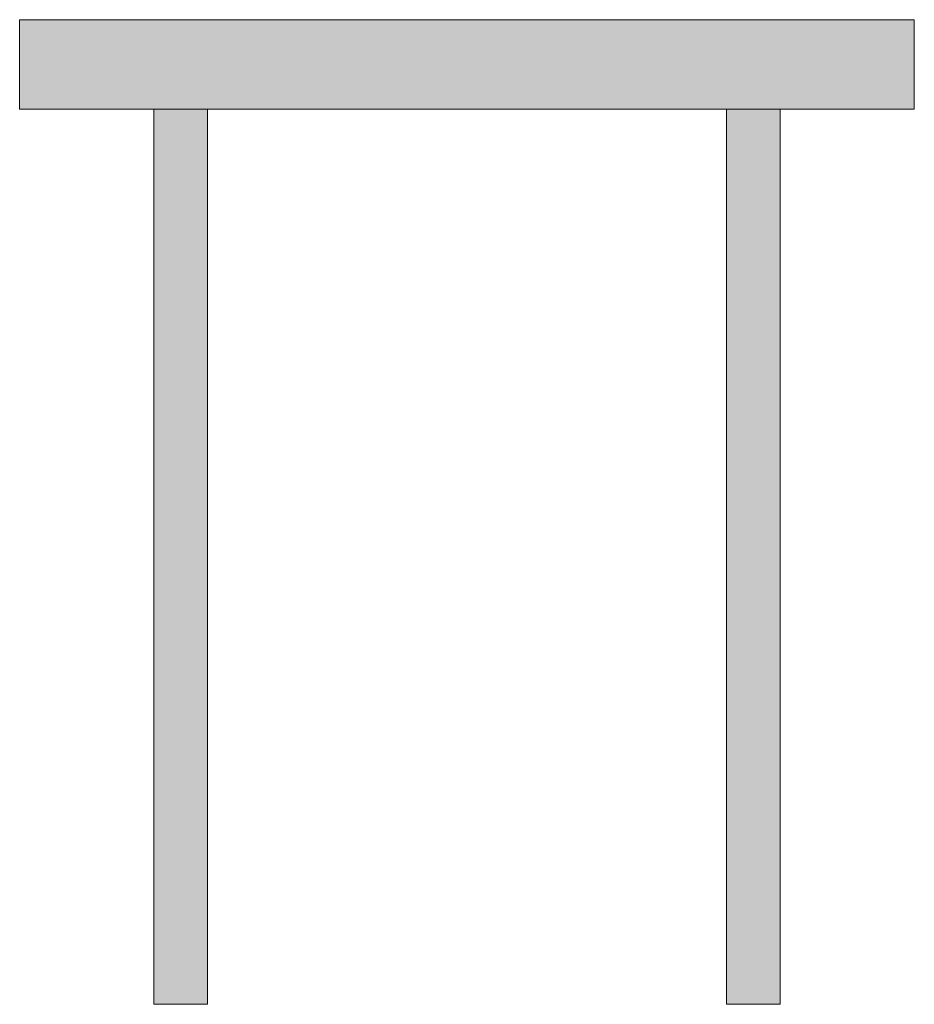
# Model space of a CAD drawing. Header units: millimetres. Extents: x -42044588 to 856694, y -806701 to 941911.
# Tile 210 of 256: x 3094 to 3294, y -806701 to -806481. Entities that reach past the tile are written whole.
import ezdxf

# ---------------------------------------------------------------- set-up
doc = ezdxf.new("R2010")
doc.units = ezdxf.units.MM
doc.layers.add('907Сл Осевые', color=1, linetype='Continuous', lineweight=0)
doc.layers.add('Столовая Двери и окна', color=7, linetype='Continuous', lineweight=15)

# ---------------------------------------------------------------- blocks, each defined once
blk = doc.blocks.new('зд1')
at = {"transparency": 33554648}
h = blk.add_hatch(color=256, dxfattribs=at)
h.dxf.hatch_style = 1
h.paths.add_polyline_path([(320172.18, -23908.51), (320072.18, -23908.51), (320072.18, -23918.51), (320172.18, -23918.51)])
h.paths.add_polyline_path([(320093.18, -23918.51), (320087.18, -23918.51), (320087.18, -24018.51), (320093.18, -24018.51)])
h.paths.add_polyline_path([(320157.18, -23918.51), (320151.18, -23918.51), (320151.18, -24018.51), (320157.18, -24018.51)])
at = {"layer": '907Сл Осевые', "color": 1}
for points in [[(320072.18, -23908.51), (320172.18, -23908.51), (320172.18, -23918.51), (320072.18, -23918.51)], [(320093.18, -23918.51), (320093.18, -24018.51), (320087.18, -24018.51), (320087.18, -23918.51)], [(320151.18, -23918.51), (320151.18, -24018.51), (320157.18, -24018.51), (320157.18, -23918.51)]]:
    blk.add_lwpolyline(points, close=True, dxfattribs=at)

msp = doc.modelspace()

# ---------------------------------------------------------------- block references
at = {"layer": 'Столовая Двери и окна', "lineweight": 25, "xscale": 2, "yscale": 2, "zscale": 2}
msp.add_blockref('зд1', (-637050.16, -758663.99), dxfattribs=at)

doc.saveas('drawing.dxf')
